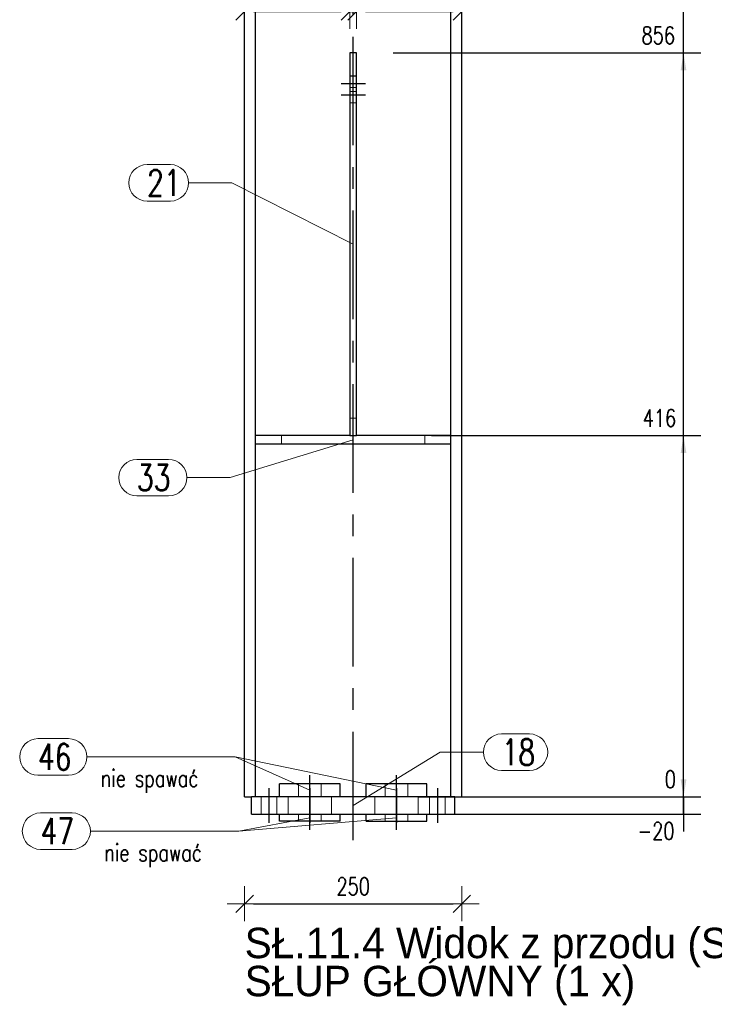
# Model space of a CAD drawing. Header units: millimetres. Extents: x 2097 to 3301, y 14853 to 15503.
# Tile 79 of 97: x 2763 to 2843, y 15200 to 15313. Entities that reach past the tile are written whole.
import ezdxf

# ---------------------------------------------------------------- set-up
doc = ezdxf.new("R2010")
doc.units = ezdxf.units.MM
doc.header["$LTSCALE"] = 10
doc.linetypes.add('HIDDEN', pattern=[0.375, 0.25, -0.125])
doc.linetypes.add('MITTE', pattern=[2, 1.25, -0.25, 0.25, -0.25])
doc.layers.get('Defpoints').update_dxf_attribs({"color": 1})
for name, color, linetype, lineweight in [('PS_DIM', 4, 'Continuous', 13), ('PS_Hidden', 2, 'HIDDEN', 9), ('PS_Pos', 1, 'Continuous', 15), ('PS_SOLID', 7, 'Continuous', 30)]:
    doc.layers.add(name, color=color, linetype=linetype, lineweight=lineweight)
doc.layers.add('PS_MID', color=5, linetype='MITTE')
doc.layers.add('PS_SHAPE', color=3, linetype='Continuous')
doc.styles.add('simplex', font='simplex.shx', dxfattribs={"width": 0.75})
doc.dimstyles.new('1_10_GŁ_DS1-LS10', dxfattribs={"dimtxt": 2, "dimasz": 2, "dimexe": 2, "dimexo": 5, "dimgap": 1, "dimtad": 1, "dimjust": 4, "dimdec": 0, "dimlfac": 10, "dimtxsty": 'simplex', "dimblk1": 'NONE', "dimsah": 1, "dimcen": 2, "dimclrd": 256, "dimclre": 256, "dimclrt": 3, "dimadec": 1, "dimazin": 0, "dimtfac": 1, "dimtdec": 0, "dimtmove": 2, "dimatfit": 3, "dimfxl": 1, "dimarcsym": 0})
doc.dimstyles.new('1_10_PRZ', dxfattribs={"dimtxt": 2, "dimasz": 1, "dimexe": 2, "dimexo": 5, "dimgap": 1, "dimtad": 1, "dimdec": 0, "dimlfac": 10, "dimtxsty": 'simplex', "dimblk": 'dimznak', "dimcen": 2, "dimse1": 1, "dimse2": 1, "dimclrt": 3, "dimadec": 1, "dimazin": 0, "dimtfac": 1, "dimtdec": 0, "dimtix": 1, "dimtmove": 2, "dimatfit": 3, "dimldrblk": 'dim-grot', "dimfxl": 1, "dimarcsym": 0})

# ---------------------------------------------------------------- blocks, each defined once
blk = doc.blocks.new('dimznak')
at = {"color": 0}
for points in [[(0, 2), (0, -2)], [(-2, 0), (2, 0)]]:
    blk.add_lwpolyline(points, dxfattribs=at)
at = {"color": 2}
blk.add_lwpolyline([(1, 1), (-1, -1)], dxfattribs=at)
blk = doc.blocks.new('*D1319')
at = {"layer": 'Defpoints', "color": 0, "transparency": 16777216}
for p in [(2789.17, 15232.8), (2814.17, 15232.8), (2814.17, 15211.61)]:
    blk.add_point(p, dxfattribs=at)
at = {"layer": 'PS_DIM', "color": 0, "lineweight": -2, "transparency": 16777216}
blk.add_line((2790.17, 15211.61), (2813.17, 15211.61), dxfattribs=at)
at = {"layer": 'PS_DIM', "color": 0, "lineweight": -2, "transparency": 16777216, "rotation": 180}
blk.add_blockref('dimznak', (2789.17, 15211.61), dxfattribs=at)
at = {"layer": 'PS_DIM', "color": 0, "lineweight": -2, "transparency": 16777216}
blk.add_blockref('dimznak', (2814.17, 15211.61), dxfattribs=at)
at = {"layer": 'PS_DIM', "color": 3, "transparency": 16777216, "insert": (2801.67, 15213.61), "char_height": 2, "attachment_point": 5, "style": 'simplex'}
blk.add_mtext('250', dxfattribs=at)
blk = doc.blocks.new('dim-grot')
blk.add_hatch(color=256).paths.add_polyline_path([(0, 0), (-2, 0.5), (-2, -0.5)])
blk.add_lwpolyline([(0, 0), (-2, 0.5), (-2, -0.5), (0, 0)])
blk = doc.blocks.new('*X72')
at = {"color": 0}
for s, p in [('SŁ.11.4 Widok z przodu (Sc1:10)', (4269.56, 15205.34)), ('SŁUP GŁÓWNY (1 x)', (4269.56, 15200.96))]:
    blk.add_text(s, height=3.5, dxfattribs=at).set_placement(p)
blk = doc.blocks.new('*D1368')
at = {"layer": 'Defpoints', "color": 0, "transparency": 16777216}
for p in [(2801.27, 15314.3), (2801.27, 15309.54), (2789.17, 15308.1)]:
    blk.add_point(p, dxfattribs=at)
at = {"layer": 'PS_DIM', "color": 0, "lineweight": -2, "transparency": 16777216}
blk.add_line((2790.17, 15314.3), (2800.27, 15314.3), dxfattribs=at)
at = {"layer": 'PS_DIM', "color": 0, "lineweight": -2, "transparency": 16777216, "rotation": 180}
blk.add_blockref('dimznak', (2789.17, 15314.3), dxfattribs=at)
at = {"layer": 'PS_DIM', "color": 0, "lineweight": -2, "transparency": 16777216}
blk.add_blockref('dimznak', (2801.27, 15314.3), dxfattribs=at)
at = {"layer": 'PS_DIM', "color": 3, "transparency": 16777216, "insert": (2795.22, 15316.3), "char_height": 2, "attachment_point": 5, "style": 'simplex'}
blk.add_mtext('121', dxfattribs=at)
blk = doc.blocks.new('*D1369')
at = {"layer": 'Defpoints', "color": 0, "transparency": 16777216}
for p in [(2802.07, 15314.3), (2801.27, 15309.54), (2802.07, 15309.54)]:
    blk.add_point(p, dxfattribs=at)
at = {"layer": 'PS_DIM', "color": 0, "lineweight": -2, "transparency": 16777216}
for p, q in [((2800.27, 15314.3), (2799.27, 15314.3)), ((2801.27, 15314.3), (2802.07, 15314.3)), ((2803.07, 15314.3), (2804.07, 15314.3))]:
    blk.add_line(p, q, dxfattribs=at)
blk.add_blockref('dimznak', (2801.27, 15314.3), dxfattribs=at)
at = {"layer": 'PS_DIM', "color": 0, "lineweight": -2, "transparency": 16777216, "rotation": 180}
blk.add_blockref('dimznak', (2802.07, 15314.3), dxfattribs=at)
at = {"layer": 'PS_DIM', "color": 3, "transparency": 16777216, "insert": (2801.67, 15318.05), "char_height": 2, "attachment_point": 5, "style": 'simplex'}
blk.add_mtext('8', dxfattribs=at)
blk = doc.blocks.new('*D1370')
at = {"layer": 'Defpoints', "color": 0, "transparency": 16777216}
for p in [(2814.17, 15314.3), (2814.17, 15310.86), (2802.07, 15309.54)]:
    blk.add_point(p, dxfattribs=at)
at = {"layer": 'PS_DIM', "color": 0, "lineweight": -2, "transparency": 16777216}
blk.add_line((2803.07, 15314.3), (2813.17, 15314.3), dxfattribs=at)
at = {"layer": 'PS_DIM', "color": 0, "lineweight": -2, "transparency": 16777216, "rotation": 180}
blk.add_blockref('dimznak', (2802.07, 15314.3), dxfattribs=at)
at = {"layer": 'PS_DIM', "color": 0, "lineweight": -2, "transparency": 16777216}
blk.add_blockref('dimznak', (2814.17, 15314.3), dxfattribs=at)
at = {"layer": 'PS_DIM', "color": 3, "transparency": 16777216, "insert": (2808.12, 15316.3), "char_height": 2, "attachment_point": 5, "style": 'simplex'}
blk.add_mtext('121', dxfattribs=at)
blk = doc.blocks.new('*D1420')
at = {"layer": 'Defpoints', "color": 0, "transparency": 16777216}
for p in [(2814.17, 15223.91), (2839.72, 15223.91), (2804.17, 15221.91)]:
    blk.add_point(p, dxfattribs=at)
at = {"layer": 'PS_DIM', "lineweight": -2, "transparency": 16777216}
for p, q in [((2839.72, 15225.91), (2839.72, 15227.91)), ((2819.17, 15223.91), (2841.72, 15223.91)), ((2839.72, 15221.91), (2839.72, 15223.91)), ((2809.17, 15221.91), (2841.72, 15221.91)), ((2839.72, 15221.91), (2839.72, 15219.91))]:
    blk.add_line(p, q, dxfattribs=at)
at = {"layer": 'PS_DIM', "transparency": 16777216}
blk.add_solid([(2839.39, 15225.91), (2840.05, 15225.91), (2839.72, 15223.91)], dxfattribs=at)
at = {"layer": 'PS_DIM', "color": 3, "transparency": 16777216, "insert": (2836.56, 15219.98), "char_height": 2, "attachment_point": 5, "rotation": 0.0573, "style": 'simplex'}
blk.add_mtext('-20', dxfattribs=at)
blk = doc.blocks.new('_None')
blk = doc.blocks.new('*D1421')
at = {"layer": 'Defpoints', "color": 0, "transparency": 16777216}
for p in [(2804.17, 15223.91), (2814.17, 15223.91), (2839.72, 15223.91)]:
    blk.add_point(p, dxfattribs=at)
at = {"layer": 'PS_DIM', "lineweight": -2, "transparency": 16777216}
for p, q in [((2839.72, 15225.91), (2839.72, 15227.91)), ((2809.17, 15223.91), (2841.72, 15223.91)), ((2819.17, 15223.91), (2841.72, 15223.91)), ((2839.72, 15223.91), (2839.72, 15221.91))]:
    blk.add_line(p, q, dxfattribs=at)
at = {"layer": 'PS_DIM', "transparency": 16777216}
blk.add_solid([(2839.39, 15225.91), (2840.05, 15225.91), (2839.72, 15223.91)], dxfattribs=at)
at = {"layer": 'PS_DIM', "color": 3, "transparency": 16777216, "insert": (2838.2, 15225.93), "char_height": 2, "attachment_point": 5, "rotation": 0.0573, "style": 'simplex'}
blk.add_mtext('0', dxfattribs=at)
blk = doc.blocks.new('*D1422')
at = {"layer": 'Defpoints', "color": 0, "transparency": 16777216}
for p in [(2805.68, 15265.49), (2839.72, 15265.49), (2814.17, 15223.91)]:
    blk.add_point(p, dxfattribs=at)
at = {"layer": 'PS_DIM', "lineweight": -2, "transparency": 16777216}
for p, q in [((2810.68, 15265.49), (2841.72, 15265.49)), ((2839.72, 15223.91), (2839.72, 15263.49)), ((2819.17, 15223.91), (2841.72, 15223.91))]:
    blk.add_line(p, q, dxfattribs=at)
at = {"layer": 'PS_DIM', "transparency": 16777216}
blk.add_solid([(2839.39, 15263.49), (2840.05, 15263.49), (2839.72, 15265.49)], dxfattribs=at)
at = {"layer": 'PS_DIM', "color": 3, "transparency": 16777216, "insert": (2836.95, 15267.51), "char_height": 2, "attachment_point": 5, "rotation": 0.0573, "style": 'simplex'}
blk.add_mtext('416', dxfattribs=at)
blk = doc.blocks.new('*D1423')
at = {"layer": 'Defpoints', "color": 0, "transparency": 16777216}
for p in [(2801.27, 15309.54), (2839.72, 15309.54), (2814.17, 15223.91)]:
    blk.add_point(p, dxfattribs=at)
at = {"layer": 'PS_DIM', "lineweight": -2, "transparency": 16777216}
for p, q in [((2806.27, 15309.54), (2841.72, 15309.54)), ((2839.72, 15223.91), (2839.72, 15307.54)), ((2819.17, 15223.91), (2841.72, 15223.91))]:
    blk.add_line(p, q, dxfattribs=at)
at = {"layer": 'PS_DIM', "transparency": 16777216}
blk.add_solid([(2839.39, 15307.54), (2840.05, 15307.54), (2839.72, 15309.54)], dxfattribs=at)
at = {"layer": 'PS_DIM', "color": 3, "transparency": 16777216, "insert": (2836.81, 15311.56), "char_height": 2, "attachment_point": 5, "rotation": 0.0573, "style": 'simplex'}
blk.add_mtext('856', dxfattribs=at)
blk = doc.blocks.new('*D1424')
at = {"layer": 'Defpoints', "color": 0, "transparency": 16777216}
for p in [(2806.62, 15350.54), (2839.72, 15350.54), (2814.17, 15223.91)]:
    blk.add_point(p, dxfattribs=at)
at = {"layer": 'PS_DIM', "lineweight": -2, "transparency": 16777216}
for p, q in [((2811.62, 15350.54), (2841.72, 15350.54)), ((2839.72, 15223.91), (2839.72, 15348.54)), ((2819.17, 15223.91), (2841.72, 15223.91))]:
    blk.add_line(p, q, dxfattribs=at)
at = {"layer": 'PS_DIM', "transparency": 16777216}
blk.add_solid([(2839.39, 15348.54), (2840.05, 15348.54), (2839.72, 15350.54)], dxfattribs=at)
at = {"layer": 'PS_DIM', "color": 3, "transparency": 16777216, "insert": (2836.06, 15352.56), "char_height": 2, "attachment_point": 5, "rotation": 0.0573, "style": 'simplex'}
blk.add_mtext('5645', dxfattribs=at)
blk = doc.blocks.new('*D1425')
at = {"layer": 'Defpoints', "color": 0, "transparency": 16777216}
for p in [(2801.27, 15361.54), (2839.72, 15361.54), (2814.17, 15223.91)]:
    blk.add_point(p, dxfattribs=at)
at = {"layer": 'PS_DIM', "lineweight": -2, "transparency": 16777216}
for p, q in [((2806.27, 15361.54), (2841.72, 15361.54)), ((2839.72, 15223.91), (2839.72, 15359.54)), ((2819.17, 15223.91), (2841.72, 15223.91))]:
    blk.add_line(p, q, dxfattribs=at)
at = {"layer": 'PS_DIM', "transparency": 16777216}
blk.add_solid([(2839.39, 15359.54), (2840.05, 15359.54), (2839.72, 15361.54)], dxfattribs=at)
at = {"layer": 'PS_DIM', "color": 3, "transparency": 16777216, "insert": (2836.06, 15363.56), "char_height": 2, "attachment_point": 5, "rotation": 0.0573, "style": 'simplex'}
blk.add_mtext('5755', dxfattribs=at)
blk = doc.blocks.new('*D1426')
at = {"layer": 'Defpoints', "color": 0, "transparency": 16777216}
for p in [(2790.48, 15370.74), (2839.72, 15370.74), (2814.17, 15223.91)]:
    blk.add_point(p, dxfattribs=at)
at = {"layer": 'PS_DIM', "lineweight": -2, "transparency": 16777216}
for p, q in [((2795.48, 15370.74), (2841.72, 15370.74)), ((2839.72, 15223.91), (2839.72, 15368.74)), ((2819.17, 15223.91), (2841.72, 15223.91))]:
    blk.add_line(p, q, dxfattribs=at)
at = {"layer": 'PS_DIM', "transparency": 16777216}
blk.add_solid([(2839.39, 15368.74), (2840.05, 15368.74), (2839.72, 15370.74)], dxfattribs=at)
at = {"layer": 'PS_DIM', "color": 3, "transparency": 16777216, "insert": (2836.06, 15372.76), "char_height": 2, "attachment_point": 5, "rotation": 0.0573, "style": 'simplex'}
blk.add_mtext('5847', dxfattribs=at)
blk = doc.blocks.new('*D1427')
at = {"layer": 'Defpoints', "color": 0, "transparency": 16777216}
for p in [(2790.48, 15401.11), (2839.72, 15401.11), (2814.17, 15223.91)]:
    blk.add_point(p, dxfattribs=at)
at = {"layer": 'PS_DIM', "lineweight": -2, "transparency": 16777216}
for p, q in [((2795.48, 15401.11), (2841.72, 15401.11)), ((2839.72, 15223.91), (2839.72, 15399.11)), ((2819.17, 15223.91), (2841.72, 15223.91))]:
    blk.add_line(p, q, dxfattribs=at)
at = {"layer": 'PS_DIM', "transparency": 16777216}
blk.add_solid([(2839.39, 15399.11), (2840.05, 15399.11), (2839.72, 15401.11)], dxfattribs=at)
at = {"layer": 'PS_DIM', "color": 3, "transparency": 16777216, "insert": (2836.52, 15403.13), "char_height": 2, "attachment_point": 5, "rotation": 0.0573, "style": 'simplex'}
blk.add_mtext('6151', dxfattribs=at)
blk = doc.blocks.new('*D1428')
at = {"layer": 'Defpoints', "color": 0, "transparency": 16777216}
for p in [(2790.48, 15420.11), (2839.72, 15420.11), (2814.17, 15223.91)]:
    blk.add_point(p, dxfattribs=at)
at = {"layer": 'PS_DIM', "lineweight": -2, "transparency": 16777216}
for p, q in [((2795.48, 15420.11), (2841.72, 15420.11)), ((2839.72, 15223.91), (2839.72, 15418.11)), ((2819.17, 15223.91), (2841.72, 15223.91))]:
    blk.add_line(p, q, dxfattribs=at)
at = {"layer": 'PS_DIM', "transparency": 16777216}
blk.add_solid([(2839.39, 15418.11), (2840.05, 15418.11), (2839.72, 15420.11)], dxfattribs=at)
at = {"layer": 'PS_DIM', "color": 3, "transparency": 16777216, "insert": (2836.38, 15422.13), "char_height": 2, "attachment_point": 5, "rotation": 0.0573, "style": 'simplex'}
blk.add_mtext('6341', dxfattribs=at)
blk = doc.blocks.new('*D1429')
at = {"layer": 'Defpoints', "color": 0, "transparency": 16777216}
for p in [(2801.27, 15443.04), (2839.72, 15443.04), (2814.17, 15223.91)]:
    blk.add_point(p, dxfattribs=at)
at = {"layer": 'PS_DIM', "lineweight": -2, "transparency": 16777216}
for p, q in [((2806.27, 15443.04), (2841.72, 15443.04)), ((2839.72, 15223.91), (2839.72, 15441.04)), ((2819.17, 15223.91), (2841.72, 15223.91))]:
    blk.add_line(p, q, dxfattribs=at)
at = {"layer": 'PS_DIM', "transparency": 16777216}
blk.add_solid([(2839.39, 15441.04), (2840.05, 15441.04), (2839.72, 15443.04)], dxfattribs=at)
at = {"layer": 'PS_DIM', "color": 3, "transparency": 16777216, "insert": (2836.06, 15441.31), "char_height": 2, "attachment_point": 5, "rotation": 0.0573, "style": 'simplex'}
blk.add_mtext('6570', dxfattribs=at)
blk = doc.blocks.new('*D1430')
at = {"layer": 'Defpoints', "color": 0, "transparency": 16777216}
for p in [(2790.48, 15445.36), (2839.72, 15445.36), (2814.17, 15223.91)]:
    blk.add_point(p, dxfattribs=at)
at = {"layer": 'PS_DIM', "lineweight": -2, "transparency": 16777216}
for p, q in [((2795.48, 15445.36), (2841.72, 15445.36)), ((2839.72, 15223.91), (2839.72, 15443.36)), ((2819.17, 15223.91), (2841.72, 15223.91))]:
    blk.add_line(p, q, dxfattribs=at)
at = {"layer": 'PS_DIM', "transparency": 16777216}
blk.add_solid([(2839.39, 15443.36), (2840.05, 15443.36), (2839.72, 15445.36)], dxfattribs=at)
at = {"layer": 'PS_DIM', "color": 3, "transparency": 16777216, "insert": (2836.06, 15447.38), "char_height": 2, "attachment_point": 5, "rotation": 0.0573, "style": 'simplex'}
blk.add_mtext('6593', dxfattribs=at)
blk = doc.blocks.new('*D1431')
at = {"layer": 'Defpoints', "color": 0, "transparency": 16777216}
for p in [(2794.52, 15456.04), (2839.72, 15456.04), (2814.17, 15223.91)]:
    blk.add_point(p, dxfattribs=at)
at = {"layer": 'PS_DIM', "lineweight": -2, "transparency": 16777216}
for p, q in [((2799.52, 15456.04), (2841.72, 15456.04)), ((2839.72, 15223.91), (2839.72, 15454.04)), ((2819.17, 15223.91), (2841.72, 15223.91))]:
    blk.add_line(p, q, dxfattribs=at)
at = {"layer": 'PS_DIM', "transparency": 16777216}
blk.add_solid([(2839.39, 15454.04), (2840.05, 15454.04), (2839.72, 15456.04)], dxfattribs=at)
at = {"layer": 'PS_DIM', "color": 3, "transparency": 16777216, "insert": (2836.06, 15458.06), "char_height": 2, "attachment_point": 5, "rotation": 0.0573, "style": 'simplex'}
blk.add_mtext('6700', dxfattribs=at)
blk = doc.blocks.new('*X550')
at = {"layer": 'PS_Hidden', "color": 2, "linetype": 'HIDDEN'}
for p, q in [((3001.27, 15306.89), (3002.07, 15306.89)), ((3001.27, 15305.58), (3002.07, 15305.58)), ((3001.27, 15305.09), (3002.07, 15305.09)), ((3001.27, 15303.78), (3002.07, 15303.78)), ((3002.07, 15267.49), (3001.27, 15267.49)), ((2993.42, 15264.49), (2993.42, 15265.49)), ((3009.92, 15265.49), (3009.92, 15264.49)), ((2995.37, 15225.41), (2995.37, 15223.91)), ((2997.97, 15225.41), (2997.97, 15223.91)), ((3005.37, 15225.41), (3005.37, 15223.91)), ((3007.97, 15225.41), (3007.97, 15223.91)), ((2991.07, 15221.91), (2991.07, 15223.91)), ((2992.87, 15221.91), (2992.87, 15223.91)), ((2994.17, 15221.91), (2994.17, 15223.91)), ((2999.17, 15221.91), (2999.17, 15223.91)), ((3004.17, 15221.91), (3004.17, 15223.91)), ((3004.17, 15221.91), (3004.17, 15223.91)), ((3009.17, 15221.91), (3009.17, 15223.91)), ((3009.17, 15221.91), (3009.17, 15223.91)), ((3010.47, 15221.91), (3010.47, 15223.91)), ((3012.27, 15221.91), (3012.27, 15223.91)), ((2995.37, 15221.91), (2995.37, 15221.11)), ((2997.97, 15221.91), (2997.97, 15221.11)), ((3005.37, 15221.91), (3005.37, 15221.11)), ((3007.97, 15221.91), (3007.97, 15221.11))]:
    blk.add_line(p, q, dxfattribs=at)
at = {"layer": 'PS_MID', "color": 5, "linetype": 'MITTE'}
for p, q in [((3001.67, 15218.91), (3001.67, 15329.04)), ((3003.07, 15305.99), (3000.27, 15305.99)), ((3003.07, 15304.68), (3000.27, 15304.68)), ((2996.67, 15222.91), (2996.67, 15226.41)), ((2996.67, 15222.91), (2996.67, 15226.41)), ((3006.67, 15222.91), (3006.67, 15226.41)), ((3006.67, 15222.91), (3006.67, 15226.41)), ((2991.97, 15224.91), (2991.97, 15220.91)), ((2991.97, 15224.91), (2991.97, 15220.91)), ((2996.67, 15224.91), (2996.67, 15220.91)), ((2996.67, 15224.91), (2996.67, 15220.91)), ((3006.67, 15224.91), (3006.67, 15220.91)), ((3006.67, 15224.91), (3006.67, 15220.91)), ((3011.37, 15224.91), (3011.37, 15220.91)), ((3011.37, 15224.91), (3011.37, 15220.91)), ((2996.67, 15220.11), (2996.67, 15222.91)), ((2996.67, 15220.11), (2996.67, 15222.91)), ((3006.67, 15220.11), (3006.67, 15222.91)), ((3006.67, 15220.11), (3006.67, 15222.91))]:
    blk.add_line(p, q, dxfattribs=at)
at = {"layer": 'PS_SOLID', "color": 7, "linetype": 'Continuous'}
for p, q in [((2989.17, 15223.91), (2989.17, 15329.04)), ((2990.42, 15223.91), (2990.42, 15329.04)), ((3012.92, 15223.91), (3012.92, 15329.04)), ((3014.17, 15223.91), (3014.17, 15329.04)), ((3002.07, 15309.54), (3001.27, 15309.54)), ((3001.27, 15309.54), (3001.27, 15306.92)), ((3002.07, 15306.92), (3002.07, 15309.54)), ((3001.27, 15306.92), (3002.07, 15306.92)), ((3001.27, 15306.92), (3001.27, 15265.49)), ((3002.07, 15265.49), (3002.07, 15306.92)), ((3001.27, 15265.49), (2990.42, 15265.49)), ((3001.27, 15265.49), (3002.07, 15265.49)), ((3012.92, 15265.49), (3002.07, 15265.49)), ((3012.92, 15264.49), (2990.42, 15264.49)), ((2993.17, 15223.91), (2993.17, 15225.41)), ((3000.17, 15225.41), (2993.17, 15225.41)), ((3000.17, 15223.91), (3000.17, 15225.41)), ((3003.17, 15223.91), (3003.17, 15225.41)), ((3010.17, 15225.41), (3003.17, 15225.41)), ((3010.17, 15223.91), (3010.17, 15225.41)), ((2989.17, 15223.91), (2989.97, 15223.91)), ((2989.97, 15221.91), (2989.97, 15223.91)), ((3013.37, 15223.91), (2989.97, 15223.91)), ((3013.37, 15221.91), (3013.37, 15223.91)), ((3013.37, 15223.91), (3014.17, 15223.91)), ((2989.97, 15221.91), (3013.37, 15221.91)), ((2993.17, 15221.11), (2993.17, 15221.91)), ((3000.17, 15221.11), (3000.17, 15221.91)), ((3003.17, 15221.11), (3003.17, 15221.91)), ((3010.17, 15221.11), (3010.17, 15221.91)), ((3000.17, 15221.11), (2993.17, 15221.11)), ((3003.17, 15221.11), (3010.17, 15221.11))]:
    blk.add_line(p, q, dxfattribs=at)
blk = doc.blocks.new('*X560')
at = {"color": 1}
for p, q in [((3018.77, 15231.15), (3021.98, 15231.15)), ((3001.67, 15222.91), (3011.67, 15229.05)), ((3011.67, 15229.05), (3016.67, 15229.05)), ((3018.77, 15226.95), (3021.98, 15226.95))]:
    blk.add_line(p, q, dxfattribs=at)
for centre, start, end in [((3018.77, 15229.05), 90, 270), ((3021.98, 15229.05), 270, 90)]:
    blk.add_arc(centre, 2.1, start, end, dxfattribs=at)
at = {"color": 2, "style": 'simplex', "width": 0.75}
blk.add_text('18', height=3, dxfattribs=at).set_placement((3018.77, 15227.55))
blk = doc.blocks.new('*X561')
at = {"color": 1}
for p, q in [((3001.67, 15264.99), (2987.51, 15260.66)), ((2976.76, 15262.76), (2980.41, 15262.76)), ((2982.51, 15260.66), (2987.51, 15260.66)), ((2976.76, 15258.56), (2980.41, 15258.56))]:
    blk.add_line(p, q, dxfattribs=at)
for centre, start, end in [((2976.76, 15260.66), 90, 270), ((2980.41, 15260.66), 270, 90)]:
    blk.add_arc(centre, 2.1, start, end, dxfattribs=at)
at = {"color": 2, "style": 'simplex', "width": 0.75}
blk.add_text('33', height=3, dxfattribs=at).set_placement((2976.76, 15259.16))
blk = doc.blocks.new('*X565')
at = {"color": 1}
for p, q in [((2977.93, 15296.69), (2980.61, 15296.69)), ((2982.71, 15294.59), (2987.71, 15294.59)), ((3001.67, 15287.52), (2987.71, 15294.59)), ((2977.93, 15292.49), (2980.61, 15292.49))]:
    blk.add_line(p, q, dxfattribs=at)
for centre, start, end in [((2977.93, 15294.59), 90, 270), ((2980.61, 15294.59), 270, 90)]:
    blk.add_arc(centre, 2.1, start, end, dxfattribs=at)
at = {"color": 2, "style": 'simplex', "width": 0.75}
blk.add_text('21', height=3, dxfattribs=at).set_placement((2977.93, 15293.09))
blk = doc.blocks.new('*X640')
at = {"color": 1}
for p, q in [((2965.36, 15230.61), (2968.89, 15230.61)), ((2970.99, 15228.51), (2988.08, 15228.51)), ((2996.67, 15224.66), (2988.08, 15228.51)), ((2965.36, 15226.41), (2968.89, 15226.41))]:
    blk.add_line(p, q, dxfattribs=at)
for centre, start, end in [((2965.36, 15228.51), 90, 270), ((2968.89, 15228.51), 270, 90)]:
    blk.add_arc(centre, 2.1, start, end, dxfattribs=at)
at = {"color": 2, "style": 'simplex', "width": 0.75}
blk.add_text('46', height=3, dxfattribs=at).set_placement((2965.36, 15227.01))
at = {"color": 3, "style": 'simplex', "width": 0.75}
blk.add_text('nie spawać', height=2, dxfattribs=at).set_placement((2972.59, 15225.05))
blk = doc.blocks.new('*X641')
at = {"color": 1}
for p, q in [((2965.36, 15230.61), (2968.89, 15230.61)), ((2970.99, 15228.51), (2988.08, 15228.51)), ((2996.67, 15224.66), (2988.08, 15228.51)), ((2965.36, 15226.41), (2968.89, 15226.41))]:
    blk.add_line(p, q, dxfattribs=at)
for centre, start, end in [((2965.36, 15228.51), 90, 270), ((2968.89, 15228.51), 270, 90)]:
    blk.add_arc(centre, 2.1, start, end, dxfattribs=at)
at = {"color": 2, "style": 'simplex', "width": 0.75}
blk.add_text('46', height=3, dxfattribs=at).set_placement((2965.36, 15227.01))
at = {"color": 3, "style": 'simplex', "width": 0.75}
blk.add_text('nie spawać', height=2, dxfattribs=at).set_placement((2972.59, 15225.05))
blk = doc.blocks.new('*X642')
at = {"color": 1}
for p, q in [((2965.36, 15230.61), (2968.89, 15230.61)), ((2970.99, 15228.51), (2988.08, 15228.51)), ((3006.67, 15224.66), (2988.08, 15228.51)), ((2965.36, 15226.41), (2968.89, 15226.41))]:
    blk.add_line(p, q, dxfattribs=at)
for centre, start, end in [((2965.36, 15228.51), 90, 270), ((2968.89, 15228.51), 270, 90)]:
    blk.add_arc(centre, 2.1, start, end, dxfattribs=at)
at = {"color": 2, "style": 'simplex', "width": 0.75}
blk.add_text('46', height=3, dxfattribs=at).set_placement((2965.36, 15227.01))
at = {"color": 3, "style": 'simplex', "width": 0.75}
blk.add_text('nie spawać', height=2, dxfattribs=at).set_placement((2972.59, 15225.05))
blk = doc.blocks.new('*X643')
at = {"color": 1}
for p, q in [((2965.36, 15230.61), (2968.89, 15230.61)), ((2970.99, 15228.51), (2988.08, 15228.51)), ((3006.67, 15224.66), (2988.08, 15228.51)), ((2965.36, 15226.41), (2968.89, 15226.41))]:
    blk.add_line(p, q, dxfattribs=at)
for centre, start, end in [((2965.36, 15228.51), 90, 270), ((2968.89, 15228.51), 270, 90)]:
    blk.add_arc(centre, 2.1, start, end, dxfattribs=at)
at = {"color": 2, "style": 'simplex', "width": 0.75}
blk.add_text('46', height=3, dxfattribs=at).set_placement((2965.36, 15227.01))
at = {"color": 3, "style": 'simplex', "width": 0.75}
blk.add_text('nie spawać', height=2, dxfattribs=at).set_placement((2972.59, 15225.05))
blk = doc.blocks.new('*X644')
at = {"color": 1}
for p, q in [((2965.66, 15222.06), (2969.3, 15222.06)), ((2996.67, 15221.51), (2988.48, 15219.96)), ((2971.4, 15219.96), (2988.48, 15219.96)), ((2965.66, 15217.86), (2969.3, 15217.86))]:
    blk.add_line(p, q, dxfattribs=at)
for centre, start, end in [((2965.66, 15219.96), 90, 270), ((2969.3, 15219.96), 270, 90)]:
    blk.add_arc(centre, 2.1, start, end, dxfattribs=at)
at = {"color": 2, "style": 'simplex', "width": 0.75}
blk.add_text('47', height=3, dxfattribs=at).set_placement((2965.66, 15218.46))
at = {"color": 3, "style": 'simplex', "width": 0.75}
blk.add_text('nie spawać', height=2, dxfattribs=at).set_placement((2973, 15216.49))
blk = doc.blocks.new('*X645')
at = {"color": 1}
for p, q in [((2965.66, 15222.06), (2969.3, 15222.06)), ((2996.67, 15221.51), (2988.48, 15219.96)), ((2971.4, 15219.96), (2988.48, 15219.96)), ((2965.66, 15217.86), (2969.3, 15217.86))]:
    blk.add_line(p, q, dxfattribs=at)
for centre, start, end in [((2965.66, 15219.96), 90, 270), ((2969.3, 15219.96), 270, 90)]:
    blk.add_arc(centre, 2.1, start, end, dxfattribs=at)
at = {"color": 2, "style": 'simplex', "width": 0.75}
blk.add_text('47', height=3, dxfattribs=at).set_placement((2965.66, 15218.46))
at = {"color": 3, "style": 'simplex', "width": 0.75}
blk.add_text('nie spawać', height=2, dxfattribs=at).set_placement((2973, 15216.49))
blk = doc.blocks.new('*X646')
at = {"color": 1}
for p, q in [((2965.66, 15222.06), (2969.3, 15222.06)), ((3006.67, 15221.51), (2988.48, 15219.96)), ((2971.4, 15219.96), (2988.48, 15219.96)), ((2965.66, 15217.86), (2969.3, 15217.86))]:
    blk.add_line(p, q, dxfattribs=at)
for centre, start, end in [((2965.66, 15219.96), 90, 270), ((2969.3, 15219.96), 270, 90)]:
    blk.add_arc(centre, 2.1, start, end, dxfattribs=at)
at = {"color": 2, "style": 'simplex', "width": 0.75}
blk.add_text('47', height=3, dxfattribs=at).set_placement((2965.66, 15218.46))
at = {"color": 3, "style": 'simplex', "width": 0.75}
blk.add_text('nie spawać', height=2, dxfattribs=at).set_placement((2973, 15216.49))
blk = doc.blocks.new('*X647')
at = {"color": 1}
for p, q in [((2965.66, 15222.06), (2969.3, 15222.06)), ((3006.67, 15221.51), (2988.48, 15219.96)), ((2971.4, 15219.96), (2988.48, 15219.96)), ((2965.66, 15217.86), (2969.3, 15217.86))]:
    blk.add_line(p, q, dxfattribs=at)
for centre, start, end in [((2965.66, 15219.96), 90, 270), ((2969.3, 15219.96), 270, 90)]:
    blk.add_arc(centre, 2.1, start, end, dxfattribs=at)
at = {"color": 2, "style": 'simplex', "width": 0.75}
blk.add_text('47', height=3, dxfattribs=at).set_placement((2965.66, 15218.46))
at = {"color": 3, "style": 'simplex', "width": 0.75}
blk.add_text('nie spawać', height=2, dxfattribs=at).set_placement((2973, 15216.49))

msp = doc.modelspace()

# ---------------------------------------------------------------- block references
msp.add_blockref('*X72', (-1480.39, 0))
at = {"layer": 'PS_Pos'}
for name in ['*X565', '*X561', '*X640', '*X641', '*X642', '*X643', '*X560', '*X644', '*X645', '*X646', '*X647']:
    msp.add_blockref(name, (-200, 0), dxfattribs=at)
at = {"layer": 'PS_SHAPE', "color": 3}
msp.add_blockref('*X550', (-200, 0), dxfattribs=at)

# ---------------------------------------------------------------- dimensions: what is measured, and where the dimension line sits
at = {"layer": 'PS_DIM'}
for base, p1, p2, text, picture, middle in [((2839.72, 15456.04), (2814.17, 15223.91), (2794.52, 15456.04), '6700', '*D1431', (2836.06, 15458.06)), ((2839.72, 15445.36), (2814.17, 15223.91), (2790.48, 15445.36), '6593', '*D1430', (2836.06, 15447.38)), ((2839.72, 15443.04), (2814.17, 15223.91), (2801.27, 15443.04), '6570', '*D1429', (2836.06, 15441.31)), ((2839.72, 15420.11), (2814.17, 15223.91), (2790.48, 15420.11), '6341', '*D1428', (2836.38, 15422.13)), ((2839.72, 15401.11), (2814.17, 15223.91), (2790.48, 15401.11), '6151', '*D1427', (2836.52, 15403.13)), ((2839.72, 15370.74), (2814.17, 15223.91), (2790.48, 15370.74), '5847', '*D1426', (2836.06, 15372.76)), ((2839.72, 15361.54), (2814.17, 15223.91), (2801.27, 15361.54), '5755', '*D1425', (2836.06, 15363.56)), ((2839.72, 15350.54), (2814.17, 15223.91), (2806.62, 15350.54), '5645', '*D1424', (2836.06, 15352.56)), ((2839.72, 15223.91), (2804.17, 15221.91), (2814.17, 15223.91), '-20', '*D1420', (2836.56, 15219.98)), ((2839.72, 15223.91), (2804.17, 15223.91), (2814.17, 15223.91), '0', '*D1421', (2838.2, 15225.93))]:
    dim = msp.add_linear_dim(base=base, p1=p1, p2=p2, angle=90, text=text, dimstyle='1_10_GŁ_DS1-LS10', dxfattribs=at)
    dim.commit()
    dim.dimension.update_dxf_attribs({"geometry": picture, "text_midpoint": middle, "dimtype": 160, "text_rotation": 0.0573})
dim = msp.add_linear_dim(base=(2802.07, 15314.3), p1=(2801.27, 15309.54), p2=(2802.07, 15309.54), dimstyle='1_10_PRZ', dxfattribs=at)
dim.commit()
dim.dimension.update_dxf_attribs({"geometry": '*D1369', "text_midpoint": (2801.67, 15318.05), "dimtype": 160})
for base, p1, p2, picture, middle in [((2801.27, 15314.3), (2789.17, 15308.1), (2801.27, 15309.54), '*D1368', (2795.22, 15316.3)), ((2814.17, 15314.3), (2802.07, 15309.54), (2814.17, 15310.86), '*D1370', (2808.12, 15316.3)), ((2814.17, 15211.61), (2789.17, 15232.8), (2814.17, 15232.8), '*D1319', (2801.67, 15213.61))]:
    dim = msp.add_linear_dim(base=base, p1=p1, p2=p2, dimstyle='1_10_PRZ', dxfattribs=at)
    dim.commit()
    dim.dimension.update_dxf_attribs({"geometry": picture, "text_midpoint": middle})
for base, p2, picture, middle in [((2839.72, 15309.54), (2801.27, 15309.54), '*D1423', (2836.81, 15311.56)), ((2839.72, 15265.49), (2805.68, 15265.49), '*D1422', (2836.95, 15267.51))]:
    dim = msp.add_linear_dim(base=base, p1=(2814.17, 15223.91), p2=p2, angle=90, dimstyle='1_10_GŁ_DS1-LS10', dxfattribs=at)
    dim.commit()
    dim.dimension.update_dxf_attribs({"geometry": picture, "text_midpoint": middle, "dimtype": 160, "text_rotation": 0.0573})

doc.saveas('drawing.dxf')
